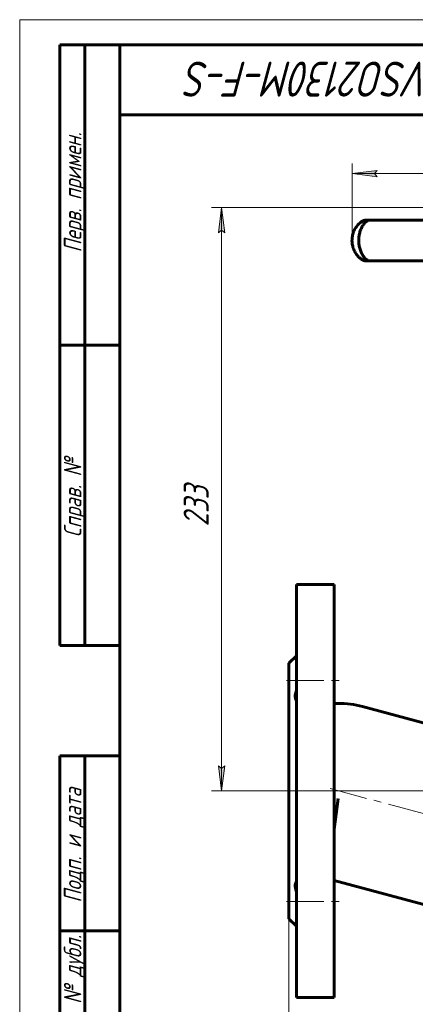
# Model space of a CAD drawing. Header units: millimetres. Extents: x 0 to 420, y 0 to 297.
# Tile 2 of 7: x 0 to 79, y 100 to 297. Entities that reach past the tile are written whole.
import ezdxf

# ---------------------------------------------------------------- set-up
doc = ezdxf.new("R2010")
doc.units = ezdxf.units.MM
for name, pattern in [('K5LT_AXLED', [12, 7.5, -1.5, 1.5, -1.5]), ('K5LT_BASIC', [0]), ('K5LT_THIN', [0])]:
    doc.linetypes.add(name, pattern=pattern)
doc.layers.add('Системный слой', color=7, linetype='Continuous')
doc.layers.add('Системный слой (1)', color=7, linetype='Continuous', true_color=0x6c6c6c)
doc.styles.add('KDIMTEXTSTYLE', font='txt', dxfattribs={"width": 0.96, "oblique": 15, "height": 5})
doc.styles.add('KTEXTSTYLE', font='txt', dxfattribs={"width": 0.96, "height": 5})
doc.dimstyles.new('KDIMSTYLE (0.50)', dxfattribs={"dimtxt": 5, "dimasz": 1, "dimexe": 2, "dimexo": 0, "dimgap": 1, "dimtad": 1, "dimlfac": 2, "dimtxsty": 'KDIMTEXTSTYLE', "dimsah": 1, "dimcen": 0, "dimdle": 1, "dimadec": 0, "dimazin": 0, "dimtfac": 0.667, "dimtmove": 0, "dimatfit": 3, "dimfxl": 1, "dimtvp": 1, "dimtolj": 1, "dimtzin": 0, "dimarcsym": 0})

# ---------------------------------------------------------------- blocks, each defined once
blk = doc.blocks.new('U5')
at = {"layer": 'Системный слой (1)', "color": 150, "linetype": 'K5LT_BASIC', "lineweight": 60, "true_color": 0x0080ff}
for start, end in [(122.0906, 124.4294), (235.62, 237.9094)]:
    blk.add_arc((70.84, 252.9), 4.57, start, end, dxfattribs=at)
blk = doc.blocks.new('U7')
at = {"layer": 'Системный слой (1)', "color": 150, "linetype": 'K5LT_BASIC', "lineweight": 60, "true_color": 0x0080ff}
for p, q in [((68.3, 256.7), (68.24, 256.66)), ((68.35, 256.74), (68.3, 256.7)), ((68.41, 256.78), (68.35, 256.74)), ((68.23, 249.15), (68.29, 249.11)), ((68.29, 249.11), (68.35, 249.07)), ((68.35, 249.07), (68.41, 249.03))]:
    blk.add_line(p, q, dxfattribs=at)
blk = doc.blocks.new('D3')
at = {"layer": 'Системный слой (1)'}
for points in [[(40.97, 254.46), (40.31, 259.46), (39.65, 254.46), (40.31, 254.96)], [(40.31, 142.96), (40.97, 147.96), (40.31, 147.46), (39.65, 147.96)]]:
    blk.add_hatch(color=7, dxfattribs=at).paths.add_polyline_path(points)
at = {"layer": 'Системный слой (1)', "color": 7, "linetype": 'K5LT_THIN', "lineweight": 18}
for p, q in [((111.23, 259.46), (38.31, 259.46)), ((39.65, 254.46), (40.31, 259.46)), ((40.31, 259.46), (40.97, 254.46)), ((40.31, 259.46), (40.31, 142.96)), ((40.31, 254.96), (39.65, 254.46)), ((40.97, 254.46), (40.31, 254.96)), ((40.31, 142.96), (39.65, 147.96)), ((39.65, 147.96), (40.31, 147.46)), ((40.31, 147.46), (40.97, 147.96)), ((40.97, 147.96), (40.31, 142.96)), ((168.73, 142.96), (38.31, 142.96))]:
    blk.add_line(p, q, dxfattribs=at)
blk.add_wipeout([(39.31, 195.8), (31.93, 195.8), (31.93, 206.18), (39.31, 206.18)]).dxf.layer = 'Системный слой (1)'
at = {"layer": 'Системный слой (1)', "color": 7, "insert": (32.72, 195.8), "char_height": 5, "attachment_point": 1, "rotation": 90, "style": 'KTEXTSTYLE'}
blk.add_mtext('\\fArial|b0|c204|p34;\\H5.0;\\W1.000;\\Q15;\\fGOST Type AU|b0|i0|c204|p34;\\Q15;\\W0.960;233', dxfattribs=at)
blk = doc.blocks.new('KDIMARROW_01')
at = {"layer": 'Системный слой'}
blk.add_hatch(color=0, dxfattribs=at).paths.add_polyline_path([(0, 0), (-5, 0.66), (-4.5, 0), (-5, -0.66)])
at = {"layer": 'Системный слой', "color": 0, "linetype": 'K5LT_THIN', "lineweight": 18}
for p, q in [((-4.5, 0), (-5, 0.66)), ((-5, 0.66), (0, 0)), ((0, 0), (-5, -0.66)), ((-5, -0.66), (-4.5, 0))]:
    blk.add_line(p, q, dxfattribs=at)
at = {"layer": 'Системный слой (1)', "color": 0, "linetype": 'K5LT_THIN', "lineweight": 18}
blk.add_line((311.04, 142.96), (310.54, 142.96), dxfattribs=at)
blk = doc.blocks.new('D4')
at = {"layer": 'Системный слой (1)'}
for points in [[(71.34, 265.59), (70.84, 266.25), (71.34, 266.9), (66.34, 266.25)], [(156.2, 266.25), (151.2, 266.9), (151.7, 266.25), (151.2, 265.59)]]:
    blk.add_hatch(color=7, dxfattribs=at).paths.add_polyline_path(points)
at = {"layer": 'Системный слой (1)', "color": 7, "linetype": 'K5LT_THIN', "lineweight": 18}
for p, q in [((66.34, 253.38), (66.34, 268.25)), ((156.2, 252.86), (156.2, 268.25)), ((66.34, 266.25), (71.34, 266.9)), ((71.34, 265.59), (66.34, 266.25)), ((156.2, 266.25), (66.34, 266.25)), ((71.34, 266.9), (70.84, 266.25)), ((70.84, 266.25), (71.34, 265.59)), ((151.7, 266.25), (151.2, 266.9)), ((151.2, 266.9), (156.2, 266.25)), ((156.2, 266.25), (151.2, 265.59)), ((151.2, 265.59), (151.7, 266.25))]:
    blk.add_line(p, q, dxfattribs=at)
blk.add_wipeout([(104.47, 267.25), (104.47, 274.63), (117.52, 274.63), (117.52, 267.25)]).dxf.layer = 'Системный слой (1)'
at = {"layer": 'Системный слой (1)', "color": 7, "char_height": 5, "attachment_point": 1, "style": 'KTEXTSTYLE'}
for s, insert in [('\\fArial|b0|c204|p34;\\H5.0;\\W1.000;\\Q15;\\fGOST Type AU|b0|i0|c204|p34;\\Q15;\\W0.960;⌀', (104.47, 273.83)), ('\\fArial|b0|c204|p34;\\H5.0;\\W1.000;\\Q15;\\fGOST Type AU|b0|i0|c204|p34;\\Q15;\\W0.960;180', (107.78, 273.83))]:
    blk.add_mtext(s, dxfattribs=dict(at, insert=insert))
blk = doc.blocks.new('D5')
at = {"layer": 'Системный слой (1)'}
for points in [[(58.73, 70.67), (58.23, 71.33), (58.73, 71.99), (53.73, 71.33)], [(168.73, 71.33), (163.73, 71.99), (164.23, 71.33), (163.73, 70.67)]]:
    blk.add_hatch(color=7, dxfattribs=at).paths.add_polyline_path(points)
at = {"layer": 'Системный слой (1)', "color": 7, "linetype": 'K5LT_THIN', "lineweight": 18}
for p, q in [((53.73, 117.46), (53.73, 69.33)), ((168.73, 117.46), (168.73, 69.33)), ((53.73, 71.33), (58.73, 71.99)), ((58.73, 70.67), (53.73, 71.33)), ((168.73, 71.33), (53.73, 71.33)), ((58.73, 71.99), (58.23, 71.33)), ((58.23, 71.33), (58.73, 70.67)), ((164.23, 71.33), (163.73, 71.99)), ((163.73, 71.99), (168.73, 71.33)), ((168.73, 71.33), (163.73, 70.67)), ((163.73, 70.67), (164.23, 71.33))]:
    blk.add_line(p, q, dxfattribs=at)
blk.add_wipeout([(105.69, 72.33), (105.69, 79.71), (116.33, 79.71), (116.33, 72.33)]).dxf.layer = 'Системный слой (1)'
at = {"layer": 'Системный слой (1)', "color": 7, "insert": (105.69, 78.92), "char_height": 5, "attachment_point": 1, "style": 'KTEXTSTYLE'}
blk.add_mtext('\\fArial|b0|c204|p34;\\H5.0;\\W1.000;\\Q15;\\fGOST Type AU|b0|i0|c204|p34;\\Q15;\\W0.960;230', dxfattribs=at)
blk = doc.blocks.new('U43')
at = {"color": 7, "linetype": 'K5LT_THIN', "lineweight": 18}
for p, q in [((0, 0), (0, 297)), ((0, 297), (420, 297))]:
    blk.add_line(p, q, dxfattribs=at)
at = {"color": 150, "linetype": 'K5LT_BASIC', "lineweight": 60, "true_color": 0x0080ff}
for p, q in [((8, 172), (8, 292)), ((20, 292), (8, 292)), ((13, 172), (13, 292)), ((20, 5), (20, 292)), ((20, 292), (415, 292)), ((90, 278), (20, 278)), ((20, 232), (8, 232)), ((20, 172), (8, 172)), ((8, 5), (8, 150)), ((20, 150), (8, 150)), ((13, 5), (13, 150)), ((20, 115), (8, 115))]:
    blk.add_line(p, q, dxfattribs=at)
at = {"color": 7, "attachment_point": 1, "style": 'KTEXTSTYLE'}
for s, insert, char_height, rotation in [('\\fArial|b0|c204|p34;\\H5.0;\\W1.000;\\Q15;\\fGOST Type AU|b0|i0|c204|p34;\\Q15;\\W0.960;\\H7.00;VSO2130M-F-S', (82.2, 281.64), 7, 180), ('\\fArial|b0|c204|p34;\\H5.0;\\W1.000;\\Q15;\\fGOST Type AU|b0|i0|c204|p34;\\Q15;\\W0.960;\\H3.50;Перв. примен.', (8.82, 250.52), 3.5, 90), ('\\fArial|b0|c204|p34;\\H5.0;\\W1.000;\\Q15;\\fGOST Type AU|b0|i0|c204|p34;\\Q15;\\W0.960;\\H3.50;Справ. №', (8.82, 193.63), 3.5, 90), ('\\fArial|b0|c204|p34;\\H5.0;\\W1.000;\\Q15;\\fGOST Type AU|b0|i0|c204|p34;\\Q15;\\W0.960;\\H3.50;Подп. и дата', (8.82, 120.66), 3.5, 90), ('\\fArial|b0|c204|p34;\\H5.0;\\W1.000;\\Q15;\\fGOST Type AU|b0|i0|c204|p34;\\Q15;\\W0.960;\\H3.50;Инв. № дубл.', (8.82, 91.57), 3.5, 90)]:
    blk.add_mtext(s, dxfattribs=dict(at, insert=insert, char_height=char_height, rotation=rotation))

msp = doc.modelspace()

# ---------------------------------------------------------------- linework, layer by layer
at = {"layer": 'Системный слой (1)', "color": 150, "linetype": 'K5LT_BASIC', "lineweight": 60, "true_color": 0x0080ff}
for p, q in [((69.0566, 256.9615), (69.0559, 256.9615)), ((70.2313, 256.9615), (69.0566, 256.9615)), ((73.9949, 256.9615), (69.885, 256.9615)), ((78.4882, 256.9615), (73.9949, 256.9615)), ((87.464, 256.9615), (78.4882, 256.9615)), ((69.0559, 248.8434), (69.0566, 248.8434)), ((69.0566, 248.8434), (69.885, 248.8434)), ((69.885, 248.8434), (73.9949, 248.8434)), ((73.9949, 248.8434), (78.4882, 248.8434)), ((78.4882, 248.8434), (87.464, 248.8434)), ((55.233, 184.2075), (62.733, 184.2075)), ((55.233, 184.2075), (55.233, 101.7075)), ((62.733, 184.2075), (62.733, 101.7075)), ((53.733, 168.4575), (55.233, 169.9575)), ((53.733, 168.4575), (53.733, 117.4575)), ((62.733, 160.4575), (63.5355, 160.4575)), ((68.4531, 159.8101), (80.5515, 156.5684)), ((63.5355, 141.4575), (62.733, 135.3618)), ((62.733, 125.1082), (106.5129, 113.3774)), ((53.733, 117.4575), (55.233, 115.9575)), ((55.233, 101.7075), (62.733, 101.7075))]:
    msp.add_line(p, q, dxfattribs=at)
at = {"layer": 'Системный слой (1)', "color": 30, "linetype": 'K5LT_AXLED', "lineweight": 18, "true_color": 0xff8000}
msp.add_line((53.233, 120.8605), (64.733, 120.8605), dxfattribs=at)
at = {"layer": 'Системный слой (1)', "color": 150, "linetype": 'K5LT_BASIC', "lineweight": 60, "true_color": 0x0080ff}
for centre, radius, start, end in [((69.0559, 255.7425), 1.219, 90, 122.090575), ((69.885, 255.7425), 1.219, 90, 138.29304), ((69.0559, 250.0624), 1.219, 237.909425, 270), ((69.885, 250.0624), 1.219, 221.707248, 270), ((63.5355, 141.4575), 19, 75, 90)]:
    msp.add_arc(centre, radius, start, end, dxfattribs=at)
for centre, major_axis, ratio, start_param, end_param in [((69.0566, 255.7425), (0, 1.219), 0.99998502, 0, 0.5600862), ((69.885, 255.7425), (-0.9099, 0.8112), 0.93885426, 0.00019311, 0.00043227), ((69.0566, 250.0624), (0, -1.219), 0.99998502, 5.72309911, 6.28318531), ((69.885, 250.0624), (-0.9099, -0.8112), 0.93885426, 6.28275336, 6.28299722)]:
    msp.add_ellipse(centre, major_axis=major_axis, ratio=ratio, start_param=start_param, end_param=end_param, dxfattribs=at)
for points, knots in [([(68.2392, 256.664), (68.1127, 256.5766), (67.9831, 256.4766), (67.7416, 256.2645), (67.629, 256.1552), (67.4123, 255.9193), (67.3091, 255.7945), (67.1197, 255.5362), (67.0328, 255.4039), (66.8777, 255.1362), (66.8081, 255.0015), (66.6799, 254.7195), (66.6215, 254.5726), (66.5202, 254.2745), (66.4767, 254.1229), (66.4078, 253.8247), (66.3814, 253.6784), (66.343, 253.3832), (66.3308, 253.2349), (66.3193, 252.9311), (66.3206, 252.7752), (66.338, 252.4649), (66.3539, 252.311), (66.3993, 252.0167), (66.4283, 251.8756), (66.4999, 251.5937), (66.543, 251.4533), (66.6436, 251.1717), (66.7019, 251.0308), (66.8316, 250.7548), (66.9033, 250.6204), (67.0554, 250.3658), (67.1362, 250.245), (67.312, 250.0072), (67.4074, 249.8918), (67.5493, 249.7359), (67.5944, 249.6885), (67.6521, 249.6306), (67.6644, 249.6183), (67.6891, 249.5941), (67.7013, 249.5822), (67.7381, 249.5469), (67.7627, 249.5239), (67.8365, 249.4563), (67.886, 249.413), (68.0346, 249.289), (68.1344, 249.2136), (68.232, 249.1459)], [0, 0, 0, 0, 2.17655011, 2.17655011, 4.10010452, 4.10010452, 5.9302629, 5.9302629, 7.61203008, 7.61203008, 9.14791812, 9.14791812, 10.69675218, 10.69675218, 12.19501229, 12.19501229, 13.5803213, 13.5803213, 14.95031132, 14.95031132, 16.38781594, 16.38781594, 17.81111076, 17.81111076, 19.16090375, 19.16090375, 20.56096533, 20.56096533, 22.06016009, 22.06016009, 23.61109241, 23.61109241, 25.16582237, 25.16582237, 26.86153208, 26.86153208, 27.64133396, 27.64133396, 27.85426381, 27.85426381, 28.06389054, 28.06389054, 28.483144, 28.483144, 29.31999945, 29.31999945, 31, 31, 31, 31]), ([(68.9749, 249.2518), (68.9004, 249.3354), (68.8165, 249.4356), (68.6647, 249.6382), (68.5981, 249.7336), (68.4621, 249.9459), (68.3928, 250.063), (68.2629, 250.3071), (68.2021, 250.4325), (68.0925, 250.6857), (68.0431, 250.8119), (67.9518, 251.0735), (67.9097, 251.2094), (67.835, 251.4867), (67.8023, 251.6278), (67.7508, 251.8967), (67.7307, 252.0236), (67.6988, 252.2848), (67.6871, 252.4195), (67.6721, 252.6985), (67.6693, 252.8429), (67.6733, 253.1321), (67.6802, 253.2772), (67.7038, 253.56), (67.7201, 253.6976), (67.7618, 253.9658), (67.787, 254.097), (67.847, 254.3623), (67.8824, 254.496), (67.9619, 254.7602), (68.0062, 254.8902), (68.1004, 255.1379), (68.1505, 255.256), (68.2561, 255.4831), (68.3119, 255.592), (68.432, 255.8084), (68.4964, 255.9138), (68.6289, 256.116), (68.6968, 256.2109), (68.8351, 256.3911), (68.9058, 256.4754), (68.9713, 256.5491), (68.9732, 256.5511), (68.9749, 256.5532)], [0, 0, 0, 0, 1.8157964, 1.8157964, 3.18606429, 3.18606429, 4.58628881, 4.58628881, 5.86763279, 5.86763279, 7.02048236, 7.02048236, 8.15481557, 8.15481557, 9.25627466, 9.25627466, 10.19929421, 10.19929421, 11.17332055, 11.17332055, 12.19907369, 12.19907369, 13.240773, 13.240773, 14.24611394, 14.24611394, 15.24152618, 15.24152618, 16.3122037, 16.3122037, 17.43067715, 17.43067715, 18.55261175, 18.55261175, 19.70756873, 19.70756873, 21.01405295, 21.01405295, 22.41475267, 22.41475267, 23.95597531, 23.95597531, 23.99963633, 23.99963633, 23.99963633, 23.99963633]), ([(55.233, 162.9965), (55.1958, 162.9029), (55.1316, 162.7254), (55.0621, 162.4821), (55.0171, 162.269), (54.9883, 162.0594), (54.9787, 161.8435), (54.9951, 161.6284), (55.0393, 161.4227), (55.1152, 161.2276), (55.1897, 161.109), (55.233, 161.0529)], [0, 0, 0, 0, 1.40878452, 2.68716232, 3.77128867, 4.80394675, 6.14675817, 7.52123969, 8.82559978, 10.35619514, 12, 12, 12, 12]), ([(55.233, 124.8622), (55.1904, 124.8071), (55.1272, 124.7069), (55.0594, 124.5466), (55.0171, 124.3976), (54.9883, 124.2228), (54.9787, 124.0185), (54.9951, 123.7836), (55.0431, 123.5019), (55.1227, 123.2132), (55.1992, 123.0036), (55.233, 122.9186)], [0, 0, 0, 0, 1.61206834, 2.68716232, 3.77128867, 4.80394675, 6.14675817, 7.52123969, 8.82559978, 10.71924123, 12, 12, 12, 12])]:
    msp.add_open_spline(points, degree=3, knots=knots, dxfattribs=at)

# ---------------------------------------------------------------- block references
at = {"layer": 'Системный слой (1)'}
for name in ['U7', 'U5']:
    msp.add_blockref(name, (0, 0), dxfattribs=at)

# ---------------------------------------------------------------- next in the draw order: dimensions: what is measured, and where the dimension line sits
at = {"layer": 'Системный слой (1)', "color": 7}
dim = msp.add_linear_dim(base=(40.309, 259.4577), p1=(168.733, 142.9575), p2=(111.233, 259.4577), angle=90, dimstyle='KDIMSTYLE (0.50)', override={"dimexo": 0, "dimpost": '\\fGOST Type AU|b0|c204|p34;\\H5.0;\\W0.960;\\Q15;<>', "dimblk1": 'KDIMARROW_01', "dimblk2": 'KDIMARROW_01', "dimse1": 0, "dimse2": 0, "dimclrt": 7, "dimtol": 1, "dimtp": 0, "dimtm": 0, "dimtdec": 5, "dimtolj": 1}, dxfattribs=at)
dim.commit()
dim.dimension.update_dxf_attribs({"geometry": 'D3', "text_midpoint": (40.309, 201.2076), "dimtype": 160})
dim = msp.add_linear_dim(base=(168.733, 71.3327), p1=(53.733, 117.4575), p2=(168.733, 117.4575), dimstyle='KDIMSTYLE (0.50)', override={"dimexo": 0, "dimpost": '\\fGOST Type AU|b0|c204|p34;\\H5.0;\\W0.960;\\Q15;<>', "dimblk1": 'KDIMARROW_01', "dimblk2": 'KDIMARROW_01', "dimse1": 0, "dimse2": 0, "dimclrt": 7, "dimtol": 1, "dimtp": 0, "dimtm": 0, "dimtdec": 5, "dimtolj": 1}, dxfattribs=at)
dim.commit()
dim.dimension.update_dxf_attribs({"geometry": 'D5', "text_midpoint": (111.233, 71.3327), "dimtype": 160})

# ---------------------------------------------------------------- next in the draw order: linework, layer by layer
at = {"layer": 'Системный слой (1)', "color": 30, "linetype": 'K5LT_AXLED', "lineweight": 18, "true_color": 0xff8000}
for p, q in [((53.233, 165.0546), (64.733, 165.0546)), ((64.733, 142.9575), (51.733, 142.9575)), ((61.9919, 143.4241), (112.9741, 129.7634))]:
    msp.add_line(p, q, dxfattribs=at)

# ---------------------------------------------------------------- next in the draw order: dimensions: what is measured, and where the dimension line sits
at = {"layer": 'Системный слой (1)', "color": 7}
dim = msp.add_linear_dim(base=(156.1979, 266.2457), p1=(66.343, 253.3832), p2=(156.1979, 252.8585), dimstyle='KDIMSTYLE (0.50)', override={"dimexo": 0, "dimpost": '\\fGOST Type AU|b0|c204|p34;\\H5.0;\\W0.960;\\Q15;∅<>', "dimblk1": 'KDIMARROW_01', "dimblk2": 'KDIMARROW_01', "dimse1": 0, "dimse2": 0, "dimclrt": 7, "dimtol": 1, "dimtp": 0, "dimtm": 0, "dimtdec": 5, "dimtolj": 1}, dxfattribs=at)
dim.commit()
dim.dimension.update_dxf_attribs({"geometry": 'D4', "text_midpoint": (111.2705, 266.2457), "dimtype": 160})

# ---------------------------------------------------------------- next in the draw order: block references
msp.add_blockref('U43', (0, 0))

doc.saveas('drawing.dxf')
